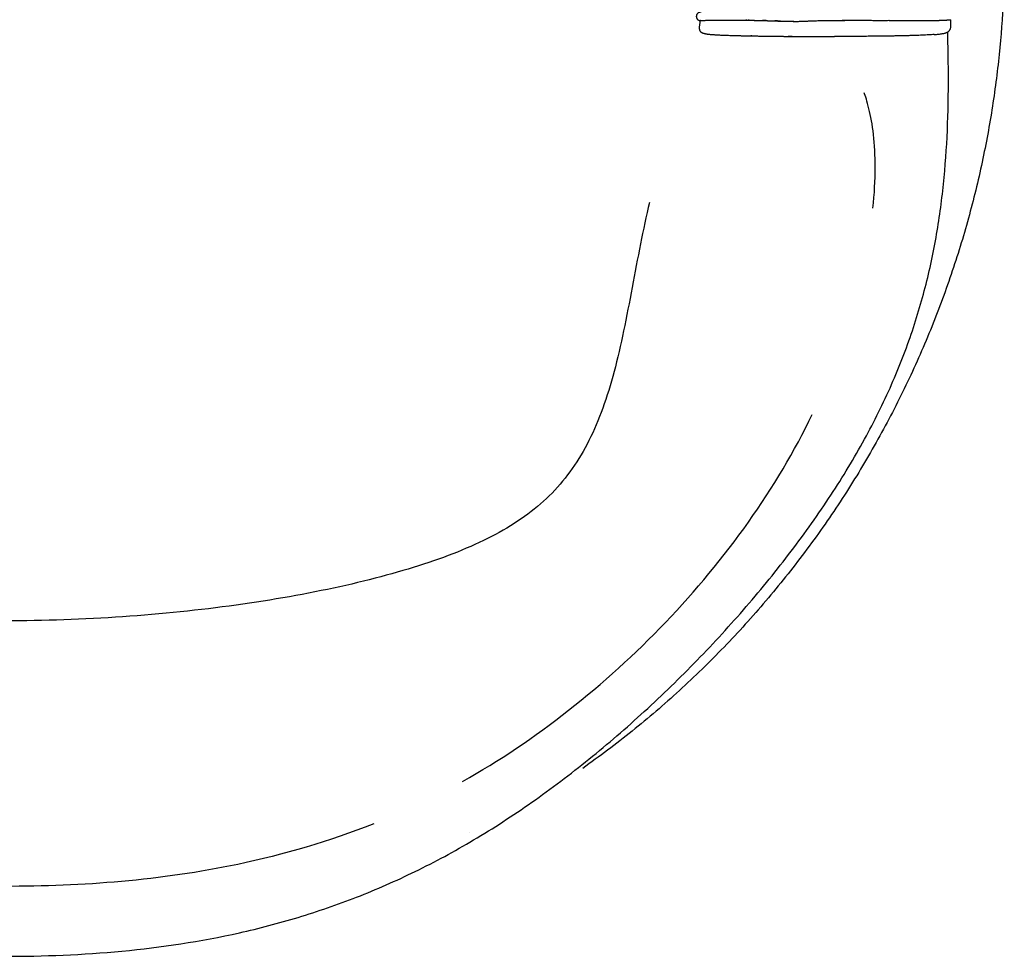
# Model space of a CAD drawing. Header units: millimetres. Extents: x -429 to 783, y -778 to 171.
# Tile 211 of 219: x 436 to 481, y 78 to 122. Entities that reach past the tile are written whole.
import ezdxf

# ---------------------------------------------------------------- set-up
doc = ezdxf.new("R2010")
doc.units = ezdxf.units.MM
doc.layers.get('0').update_dxf_attribs({"true_color": 0x000000})

msp = doc.modelspace()

# ---------------------------------------------------------------- linework, layer by layer
at = {"linetype": 'Continuous', "lineweight": -3}
msp.add_line((467.359, 121.477), (467.359, 121.477), dxfattribs=at)
msp.add_rational_spline([(481.355, 124.601), (481.355, 100.825), (461.959, 87.074)], [1, 0.823657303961, 0.859656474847], degree=2, dxfattribs=at)
msp.add_rational_spline([(467.408, 121.874), (467.195, 121.855), (467.186, 121.68), (467.176, 121.505), (467.359, 121.477)], [0.997366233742, 0.707106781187, 0.707106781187, 0.707106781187, 0.998131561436], degree=2, knots=[220.6678313, 220.6678313, 220.6678313, 220.9818136, 220.9818136, 221.2947927, 221.2947927, 221.2947927], dxfattribs=at)
for points, degree, knots in [([(467.359, 121.477), (467.357, 121.466), (467.356, 121.455), (467.351, 121.423), (467.347, 121.401), (467.341, 121.359), (467.338, 121.339), (467.333, 121.3), (467.33, 121.282), (467.328, 121.263)], 3, [221.297725, 221.297725, 221.297725, 221.297725, 221.670767, 221.670767, 222.418059, 222.418059, 223.099551, 223.099551, 223.726866, 223.726866, 223.726866, 223.726866]), ([(467.359, 121.477), (467.359, 121.477), (467.359, 121.477), (467.36, 121.477), (467.361, 121.478), (467.362, 121.478)], 3, [5.676252, 5.676252, 5.676252, 5.676252, 6.351686, 6.351686, 7.971023, 7.971023, 7.971023, 7.971023]), ([(467.36, 121.477), (467.36, 121.477), (467.36, 121.477), (467.36, 121.477), (467.359, 121.477), (467.359, 121.477), (467.359, 121.477)], 3, [4.541924, 4.541924, 4.541924, 4.541924, 4.732573, 4.732573, 4.732573, 5.676252, 5.676252, 5.676252, 5.676252]), ([(467.385, 121.48), (467.377, 121.48), (467.372, 121.48), (467.364, 121.478), (467.361, 121.477), (467.36, 121.477)], 3, [0, 0, 0, 0, 2.270341, 2.270341, 4.541924, 4.541924, 4.541924, 4.541924]), ([(467.362, 121.478), (467.364, 121.478), (467.365, 121.479), (467.37, 121.479), (467.372, 121.479), (467.375, 121.48)], 3, [7.971023, 7.971023, 7.971023, 7.971023, 9.558374, 9.558374, 11.145789, 11.145789, 11.145789, 11.145789]), ([(467.375, 121.48), (467.378, 121.48), (467.382, 121.48), (467.389, 121.481), (467.393, 121.481), (467.398, 121.482)], 3, [11.145789, 11.145789, 11.145789, 11.145789, 12.926503, 12.926503, 14.707265, 14.707265, 14.707265, 14.707265]), ([(467.398, 121.482), (467.406, 121.482), (467.416, 121.483), (467.427, 121.483), (467.427, 121.483), (467.428, 121.483), (467.428, 121.483)], 3, [14.707265, 14.707265, 14.707265, 14.707265, 18.280045, 18.280045, 18.280045, 18.452562, 18.452562, 18.452562, 18.452562]), ([(468.162, 121.498), (468.176, 121.498), (468.19, 121.498), (468.204, 121.498), (468.204, 121.498), (468.204, 121.498), (468.204, 121.498)], 3, [82.791689, 82.791689, 82.791689, 82.791689, 86.185206, 86.185206, 86.185206, 86.198169, 86.198169, 86.198169, 86.198169]), ([(469.381, 121.496), (469.387, 121.496), (469.392, 121.496), (469.397, 121.496), (469.402, 121.496), (469.407, 121.495), (469.412, 121.495), (469.417, 121.495), (469.422, 121.495), (469.428, 121.495), (469.433, 121.495), (469.438, 121.495), (469.443, 121.495), (469.448, 121.495), (469.453, 121.495), (469.458, 121.495), (469.463, 121.495), (469.468, 121.495), (469.473, 121.495), (469.478, 121.495), (469.483, 121.495), (469.488, 121.495), (469.493, 121.495), (469.498, 121.495), (469.503, 121.495), (469.508, 121.495), (469.513, 121.495), (469.518, 121.495), (469.523, 121.495), (469.528, 121.495), (469.533, 121.495), (469.538, 121.495), (469.544, 121.495), (469.549, 121.495), (469.554, 121.494), (469.559, 121.494), (469.564, 121.494), (469.569, 121.494), (469.574, 121.494), (469.579, 121.494), (469.584, 121.494), (469.589, 121.494), (469.595, 121.494), (469.6, 121.494), (469.605, 121.494), (469.61, 121.494), (469.615, 121.494), (469.62, 121.494), (469.625, 121.494), (469.63, 121.494), (469.636, 121.494), (469.641, 121.494), (469.646, 121.494), (469.651, 121.494), (469.656, 121.493), (469.661, 121.493), (469.666, 121.493), (469.672, 121.493), (469.677, 121.493), (469.682, 121.493), (469.687, 121.493), (469.692, 121.493), (469.697, 121.493), (469.703, 121.493), (469.708, 121.493), (469.713, 121.493), (469.718, 121.493), (469.723, 121.493), (469.729, 121.493), (469.734, 121.493), (469.739, 121.492), (469.744, 121.492), (469.75, 121.492), (469.755, 121.492), (469.76, 121.492), (469.766, 121.492), (469.771, 121.492), (469.776, 121.492), (469.781, 121.492), (469.787, 121.492), (469.792, 121.492), (469.797, 121.492), (469.803, 121.492), (469.808, 121.492), (469.813, 121.491), (469.818, 121.491), (469.824, 121.491), (469.829, 121.491), (469.834, 121.491), (469.84, 121.491), (469.845, 121.491), (469.85, 121.491), (469.856, 121.491), (469.861, 121.491), (469.866, 121.491), (469.872, 121.491), (469.877, 121.49), (469.883, 121.49), (469.888, 121.49), (469.893, 121.49), (469.899, 121.49), (469.904, 121.49), (469.91, 121.49), (469.915, 121.49), (469.921, 121.49), (469.926, 121.49), (469.932, 121.49), (469.937, 121.489), (469.943, 121.489), (469.948, 121.489), (469.954, 121.489), (469.959, 121.489), (469.965, 121.489), (469.97, 121.489), (469.976, 121.489), (469.981, 121.489), (469.987, 121.488), (469.992, 121.488), (469.998, 121.488), (470.003, 121.488), (470.009, 121.488), (470.014, 121.488), (470.02, 121.488), (470.025, 121.488), (470.031, 121.488), (470.037, 121.487), (470.042, 121.487), (470.048, 121.487), (470.053, 121.487), (470.059, 121.487), (470.065, 121.487), (470.071, 121.487), (470.076, 121.487), (470.082, 121.486), (470.088, 121.486), (470.093, 121.486), (470.099, 121.486), (470.105, 121.486), (470.111, 121.486), (470.117, 121.486), (470.122, 121.485), (470.128, 121.485), (470.134, 121.485), (470.14, 121.485), (470.146, 121.485), (470.152, 121.485), (470.157, 121.485), (470.163, 121.484), (470.169, 121.484), (470.175, 121.484), (470.181, 121.484), (470.187, 121.484), (470.193, 121.484), (470.198, 121.484), (470.204, 121.483), (470.21, 121.483), (470.216, 121.483), (470.222, 121.483), (470.228, 121.483), (470.234, 121.483), (470.24, 121.482), (470.246, 121.482), (470.253, 121.482), (470.259, 121.482), (470.265, 121.482), (470.271, 121.482), (470.277, 121.481), (470.284, 121.481), (470.29, 121.481), (470.296, 121.481), (470.302, 121.481), (470.309, 121.48), (470.315, 121.48), (470.321, 121.48), (470.328, 121.48), (470.334, 121.48), (470.34, 121.479), (470.347, 121.479), (470.353, 121.479), (470.36, 121.479), (470.366, 121.479), (470.372, 121.478), (470.379, 121.478), (470.385, 121.478), (470.391, 121.478), (470.398, 121.478), (470.404, 121.477), (470.411, 121.477), (470.417, 121.477), (470.424, 121.477), (470.43, 121.476), (470.436, 121.476), (470.443, 121.476), (470.449, 121.476), (470.456, 121.476), (470.463, 121.475), (470.469, 121.475), (470.476, 121.475), (470.482, 121.475), (470.489, 121.475), (470.495, 121.474), (470.502, 121.474), (470.509, 121.474), (470.515, 121.474), (470.522, 121.473), (470.529, 121.473), (470.535, 121.473), (470.542, 121.473), (470.549, 121.473), (470.555, 121.472), (470.562, 121.472), (470.568, 121.472), (470.575, 121.472), (470.582, 121.471), (470.588, 121.471), (470.583, 121.472), (470.577, 121.473), (470.584, 121.473), (470.59, 121.473), (470.597, 121.472), (470.604, 121.472), (470.61, 121.472), (470.617, 121.472), (470.624, 121.471), (470.63, 121.471), (470.637, 121.471), (470.644, 121.471), (470.651, 121.47), (470.657, 121.47), (470.664, 121.47), (470.671, 121.47), (470.677, 121.469), (470.684, 121.469), (470.691, 121.469), (470.698, 121.469), (470.705, 121.468), (470.711, 121.468), (470.718, 121.468), (470.725, 121.468), (470.732, 121.467), (470.738, 121.467), (470.745, 121.467), (470.752, 121.467), (470.759, 121.467), (470.766, 121.466), (470.772, 121.466), (470.779, 121.466), (470.786, 121.466), (470.793, 121.465), (470.799, 121.465), (470.806, 121.465), (470.813, 121.465), (470.82, 121.464), (470.827, 121.464), (470.833, 121.464), (470.84, 121.464), (470.847, 121.463), (470.854, 121.463), (470.861, 121.463), (470.867, 121.463), (470.874, 121.463), (470.881, 121.462), (470.888, 121.462), (470.895, 121.462), (470.901, 121.462), (470.908, 121.461), (470.915, 121.461), (470.922, 121.461), (470.929, 121.461), (470.935, 121.461), (470.942, 121.46), (470.949, 121.46), (470.956, 121.46), (470.963, 121.46), (470.969, 121.459), (470.976, 121.459), (470.983, 121.459), (470.99, 121.459), (470.997, 121.459), (471.004, 121.458), (471.01, 121.458), (471.017, 121.458), (471.024, 121.458), (471.031, 121.457), (471.038, 121.457), (471.044, 121.457), (471.051, 121.457), (471.058, 121.457), (471.065, 121.456), (471.071, 121.456), (471.078, 121.456), (471.085, 121.456), (471.092, 121.456), (471.099, 121.455), (471.105, 121.455), (471.112, 121.455), (471.119, 121.455), (471.126, 121.455), (471.132, 121.454), (471.139, 121.454), (471.146, 121.454), (471.152, 121.454), (471.159, 121.454), (471.166, 121.453), (471.173, 121.453), (471.179, 121.453), (471.186, 121.453), (471.193, 121.453), (471.2, 121.453), (471.206, 121.452), (471.213, 121.452), (471.22, 121.452), (471.227, 121.452), (471.233, 121.452), (471.24, 121.451), (471.247, 121.451), (471.253, 121.451), (471.26, 121.451), (471.267, 121.451), (471.273, 121.451), (471.28, 121.45), (471.287, 121.45), (471.293, 121.45), (471.3, 121.45), (471.307, 121.45), (471.314, 121.45), (471.321, 121.449)], 2, [3366.73611, 3366.73611, 3366.73611, 3367.743707, 3367.743707, 3369.7589, 3369.7589, 3371.774093, 3371.774093, 3373.789287, 3373.789287, 3375.80448, 3375.80448, 3377.819673, 3377.819673, 3379.834866, 3379.834866, 3381.85006, 3381.85006, 3383.865253, 3383.865253, 3385.880446, 3385.880446, 3387.895639, 3387.895639, 3389.910832, 3389.910832, 3391.926026, 3391.926026, 3393.941219, 3393.941219, 3395.956412, 3395.956412, 3397.971605, 3397.971605, 3399.986799, 3399.986799, 3402.001992, 3402.001992, 3404.017185, 3404.017185, 3406.032378, 3406.032378, 3408.047571, 3408.047571, 3410.062765, 3410.062765, 3412.077958, 3412.077958, 3414.093151, 3414.093151, 3416.108344, 3416.108344, 3418.123538, 3418.123538, 3420.138731, 3420.138731, 3422.153924, 3422.153924, 3424.169117, 3424.169117, 3426.18431, 3426.18431, 3428.199504, 3428.199504, 3430.214697, 3430.214697, 3432.22989, 3432.22989, 3434.245083, 3434.245083, 3436.260277, 3436.260277, 3438.27547, 3438.27547, 3440.290663, 3440.290663, 3442.305856, 3442.305856, 3444.321049, 3444.321049, 3446.336243, 3446.336243, 3448.351436, 3448.351436, 3450.366629, 3450.366629, 3452.381822, 3452.381822, 3454.397016, 3454.397016, 3456.412209, 3456.412209, 3458.427402, 3458.427402, 3460.442595, 3460.442595, 3462.457788, 3462.457788, 3464.472982, 3464.472982, 3466.488175, 3466.488175, 3468.503368, 3468.503368, 3470.518561, 3470.518561, 3472.533755, 3472.533755, 3474.548948, 3474.548948, 3476.564141, 3476.564141, 3478.579334, 3478.579334, 3480.594527, 3480.594527, 3482.609721, 3482.609721, 3484.624914, 3484.624914, 3486.640107, 3486.640107, 3488.6553, 3488.6553, 3490.670494, 3490.670494, 3492.685687, 3492.685687, 3494.70088, 3494.70088, 3496.716073, 3496.716073, 3498.731266, 3498.731266, 3500.74646, 3500.74646, 3502.761653, 3502.761653, 3504.776846, 3504.776846, 3506.792039, 3506.792039, 3508.807233, 3508.807233, 3510.822426, 3510.822426, 3512.837619, 3512.837619, 3514.852812, 3514.852812, 3516.868005, 3516.868005, 3518.883199, 3518.883199, 3520.898392, 3520.898392, 3522.913585, 3522.913585, 3524.928778, 3524.928778, 3526.943972, 3526.943972, 3528.959165, 3528.959165, 3530.974358, 3530.974358, 3532.989551, 3532.989551, 3535.004744, 3535.004744, 3537.019938, 3537.019938, 3539.035131, 3539.035131, 3541.050324, 3541.050324, 3543.065517, 3543.065517, 3545.080711, 3545.080711, 3547.095904, 3547.095904, 3549.111097, 3549.111097, 3551.12629, 3551.12629, 3553.141483, 3553.141483, 3555.156677, 3555.156677, 3557.17187, 3557.17187, 3559.187063, 3559.187063, 3561.202256, 3561.202256, 3563.21745, 3563.21745, 3565.232643, 3565.232643, 3567.247836, 3567.247836, 3569.263029, 3569.263029, 3571.278222, 3571.278222, 3573.293416, 3573.293416, 3575.308609, 3575.308609, 3577.323802, 3577.323802, 3579.338995, 3579.338995, 3581.354189, 3581.354189, 3583.369382, 3583.369382, 3585.384575, 3585.384575, 3587.399768, 3587.399768, 3589.414961, 3589.414961, 3591.430155, 3591.430155, 3593.445348, 3593.445348, 3595.460541, 3595.460541, 3597.475734, 3597.475734, 3599.490928, 3599.490928, 3601.506121, 3601.506121, 3603.521314, 3603.521314, 3605.536507, 3605.536507, 3607.5517, 3607.5517, 3609.566894, 3609.566894, 3611.582087, 3611.582087, 3613.59728, 3613.59728, 3615.612473, 3615.612473, 3617.627667, 3617.627667, 3619.64286, 3619.64286, 3621.658053, 3621.658053, 3623.673246, 3623.673246, 3625.688439, 3625.688439, 3627.703633, 3627.703633, 3629.718826, 3629.718826, 3631.734019, 3631.734019, 3633.749212, 3633.749212, 3635.764406, 3635.764406, 3637.779599, 3637.779599, 3639.794792, 3639.794792, 3641.809985, 3641.809985, 3643.825178, 3643.825178, 3645.840372, 3645.840372, 3647.855565, 3647.855565, 3649.870758, 3649.870758, 3651.885951, 3651.885951, 3653.901145, 3653.901145, 3655.916338, 3655.916338, 3657.931531, 3657.931531, 3659.946724, 3659.946724, 3661.961917, 3661.961917, 3663.977111, 3663.977111, 3665.992304, 3665.992304, 3668.007497, 3668.007497, 3670.02269, 3670.02269, 3672.037884, 3672.037884, 3674.053077, 3674.053077, 3676.06827, 3676.06827, 3678.083463, 3678.083463, 3680.098656, 3680.098656, 3682.11385, 3682.11385, 3684.129043, 3684.129043, 3686.144236, 3686.144236, 3688.159429, 3688.159429, 3690.174623, 3690.174623, 3692.189816, 3692.189816, 3693.197412, 3693.197412, 3693.197412]), ([(469.517, 121.495), (469.509, 121.495), (469.501, 121.495), (469.496, 121.495), (469.491, 121.495), (469.486, 121.495), (469.481, 121.495), (469.476, 121.495), (469.471, 121.495), (469.466, 121.495), (469.461, 121.495)], 2, [4254.960944, 4254.960944, 4254.960944, 4257.414075, 4257.414075, 4259.867207, 4259.867207, 4262.320338, 4262.320338, 4264.773469, 4264.773469, 4266.000035, 4266.000035, 4266.000035]), ([(469.553, 121.494), (469.553, 121.494), (469.553, 121.494), (469.553, 121.494), (469.581, 121.494), (469.608, 121.494), (469.636, 121.493)], 3, [185.997584, 185.997584, 185.997584, 185.997584, 186.042359, 186.042359, 186.042359, 191.146246, 191.146246, 191.146246, 191.146246]), ([(469.615, 121.494), (469.606, 121.494), (469.598, 121.494), (469.593, 121.494), (469.587, 121.494), (469.58, 121.494), (469.573, 121.494)], 2, [4233.912888, 4233.912888, 4233.912888, 4237.173713, 4237.173713, 4240.434538, 4240.434538, 4242.064951, 4242.064951, 4242.064951]), ([(470.395, 121.478), (470.386, 121.478), (470.378, 121.478), (470.372, 121.478), (470.365, 121.478), (470.359, 121.479), (470.352, 121.479), (470.346, 121.479), (470.34, 121.479), (470.333, 121.479), (470.327, 121.48), (470.321, 121.48), (470.314, 121.48), (470.308, 121.48), (470.302, 121.48), (470.296, 121.48), (470.289, 121.481), (470.283, 121.481), (470.277, 121.481), (470.271, 121.481), (470.265, 121.481), (470.259, 121.481), (470.253, 121.482), (470.247, 121.482), (470.241, 121.482), (470.234, 121.482), (470.228, 121.483)], 2, [4092.351541, 4092.351541, 4092.351541, 4094.586238, 4094.586238, 4096.820935, 4096.820935, 4099.055632, 4099.055632, 4101.290329, 4101.290329, 4103.525027, 4103.525027, 4105.759724, 4105.759724, 4107.994421, 4107.994421, 4110.229118, 4110.229118, 4112.463815, 4112.463815, 4114.698512, 4114.698512, 4116.93321, 4116.93321, 4119.167907, 4119.167907, 4120.285255, 4120.285255, 4120.285255]), ([(470.665, 121.469), (470.665, 121.469), (470.666, 121.469), (470.667, 121.469), (470.687, 121.468), (470.707, 121.467), (470.728, 121.467)], 3, [245.208756, 245.208756, 245.208756, 245.208756, 245.308337, 245.308337, 245.308337, 248.090649, 248.090649, 248.090649, 248.090649]), ([(471.054, 121.457), (471.045, 121.457), (471.035, 121.457), (471.029, 121.457), (471.022, 121.458), (471.015, 121.458), (471.008, 121.458), (471.001, 121.458), (470.995, 121.458), (470.988, 121.459), (470.981, 121.459), (470.974, 121.459), (470.967, 121.459), (470.96, 121.459), (470.954, 121.46), (470.947, 121.46), (470.94, 121.46), (470.933, 121.46), (470.926, 121.46), (470.92, 121.461), (470.913, 121.461), (470.906, 121.461), (470.899, 121.461), (470.892, 121.461), (470.886, 121.462), (470.879, 121.462), (470.872, 121.462), (470.865, 121.462), (470.858, 121.463), (470.852, 121.463), (470.845, 121.463), (470.838, 121.463), (470.831, 121.463), (470.825, 121.464), (470.818, 121.464), (470.811, 121.464), (470.804, 121.464), (470.799, 121.465), (470.793, 121.465)], 2, [3990.256434, 3990.256434, 3990.256434, 3992.43313, 3992.43313, 3994.609827, 3994.609827, 3996.786523, 3996.786523, 3998.96322, 3998.96322, 4001.139916, 4001.139916, 4003.316613, 4003.316613, 4005.493309, 4005.493309, 4007.670006, 4007.670006, 4009.846702, 4009.846702, 4012.023399, 4012.023399, 4014.200095, 4014.200095, 4016.376792, 4016.376792, 4018.553488, 4018.553488, 4020.730185, 4020.730185, 4022.906881, 4022.906881, 4025.083578, 4025.083578, 4027.260274, 4027.260274, 4029.436971, 4029.436971, 4030.525319, 4030.525319, 4030.525319]), ([(471.085, 121.456), (471.086, 121.456), (471.088, 121.455), (471.089, 121.455), (471.122, 121.455), (471.155, 121.454), (471.189, 121.453)], 3, [263.622167, 263.622167, 263.622167, 263.622167, 263.774903, 263.774903, 263.774903, 267.907129, 267.907129, 267.907129, 267.907129]), ([(471.294, 121.45), (471.296, 121.45), (471.297, 121.45), (471.299, 121.45), (471.331, 121.449), (471.363, 121.449), (471.396, 121.448)], 3, [272.091462, 272.091462, 272.091462, 272.091462, 272.268067, 272.268067, 272.268067, 276.044745, 276.044745, 276.044745, 276.044745]), ([(471.499, 121.446), (471.5, 121.446), (471.502, 121.446), (471.504, 121.446), (471.535, 121.445), (471.565, 121.445), (471.597, 121.445)], 3, [279.874168, 279.874168, 279.874168, 279.874168, 280.071673, 280.071673, 280.071673, 283.422826, 283.422826, 283.422826, 283.422826]), ([(471.62, 121.444), (471.612, 121.445), (471.605, 121.446), (471.612, 121.445), (471.618, 121.445), (471.624, 121.445), (471.63, 121.445), (471.637, 121.445), (471.643, 121.445), (471.649, 121.445), (471.655, 121.445), (471.661, 121.445), (471.667, 121.445), (471.674, 121.444), (471.681, 121.444)], 2, [3740.20279, 3740.20279, 3740.20279, 3741, 3741, 3743, 3743, 3745, 3745, 3747, 3747, 3749, 3749, 3751, 3751, 3751.769098, 3751.769098, 3751.769098]), ([(471.695, 121.444), (471.697, 121.444), (471.699, 121.444), (471.702, 121.444), (471.73, 121.444), (471.758, 121.444), (471.787, 121.444)], 3, [286.820822, 286.820822, 286.820822, 286.820822, 287.039945, 287.039945, 287.039945, 289.879007, 289.879007, 289.879007, 289.879007]), ([(471.787, 121.444), (471.804, 121.444), (471.82, 121.444), (471.854, 121.444), (471.871, 121.444), (471.888, 121.444)], 3, [289.879007, 289.879007, 289.879007, 289.879007, 291.453884, 291.453884, 293.028787, 293.028787, 293.028787, 293.028787]), ([(471.891, 121.444), (471.914, 121.445), (471.937, 121.446), (471.986, 121.448), (472.011, 121.448), (472.037, 121.449)], 3, [293.114808, 293.114808, 293.114808, 293.114808, 295.187286, 295.187286, 297.258701, 297.258701, 297.258701, 297.258701]), ([(472.037, 121.449), (472.045, 121.449), (472.054, 121.45), (472.063, 121.45), (472.086, 121.45), (472.11, 121.451), (472.16, 121.452), (472.187, 121.452), (472.215, 121.453)], 3, [297.258701, 297.258701, 297.258701, 297.258701, 297.945595, 297.945595, 297.945595, 299.730609, 299.730609, 301.512011, 301.512011, 301.512011, 301.512011]), ([(472.215, 121.453), (472.221, 121.454), (472.227, 121.454), (472.233, 121.454), (472.256, 121.455), (472.279, 121.457), (472.316, 121.459), (472.329, 121.46), (472.355, 121.462), (472.369, 121.463), (472.383, 121.463)], 3, [301.512011, 301.512011, 301.512011, 301.512011, 301.905569, 301.905569, 301.905569, 303.285385, 303.285385, 303.974932, 303.974932, 304.664233, 304.664233, 304.664233, 304.664233]), ([(472.383, 121.463), (472.391, 121.464), (472.4, 121.464), (472.409, 121.465), (472.436, 121.466), (472.465, 121.467), (472.527, 121.468), (472.559, 121.469), (472.594, 121.47)], 3, [304.664233, 304.664233, 304.664233, 304.664233, 305.096076, 305.096076, 305.096076, 306.391545, 306.391545, 307.688471, 307.688471, 307.688471, 307.688471]), ([(472.594, 121.47), (472.635, 121.471), (472.672, 121.473), (472.751, 121.477), (472.791, 121.479), (472.833, 121.48)], 3, [307.688471, 307.688471, 307.688471, 307.688471, 309.051074, 309.051074, 310.412613, 310.412613, 310.412613, 310.412613]), ([(472.833, 121.48), (472.87, 121.481), (472.908, 121.481), (472.986, 121.481), (473.025, 121.481), (473.065, 121.482), (473.073, 121.482), (473.082, 121.482), (473.09, 121.482)], 3, [310.412613, 310.412613, 310.412613, 310.412613, 311.607244, 311.607244, 312.801868, 312.801868, 312.801868, 313.052633, 313.052633, 313.052633, 313.052633]), ([(473.09, 121.482), (473.116, 121.483), (473.143, 121.483), (473.196, 121.484), (473.222, 121.485), (473.301, 121.486), (473.355, 121.487), (473.408, 121.487)], 3, [313.052633, 313.052633, 313.052633, 313.052633, 313.84898, 313.84898, 314.645503, 314.645503, 316.234699, 316.234699, 316.234699, 316.234699]), ([(473.408, 121.487), (473.457, 121.488), (473.507, 121.488), (473.606, 121.489), (473.656, 121.489), (473.706, 121.49)], 3, [316.234699, 316.234699, 316.234699, 316.234699, 317.729098, 317.729098, 319.223538, 319.223538, 319.223538, 319.223538]), ([(473.706, 121.489), (473.71, 121.489), (473.715, 121.489), (473.726, 121.489), (473.737, 121.489)], 2, [9.590185, 9.590185, 9.590185, 10.000001, 10.000001, 11, 11, 11]), ([(473.737, 121.489), (473.749, 121.489), (473.76, 121.489), (473.772, 121.489), (473.784, 121.489), (473.796, 121.49), (473.808, 121.49), (473.82, 121.49), (473.832, 121.49), (473.844, 121.49), (473.857, 121.49), (473.869, 121.49), (473.882, 121.49), (473.895, 121.49), (473.907, 121.49), (473.92, 121.49), (473.933, 121.49), (473.946, 121.49), (473.959, 121.49), (473.972, 121.49), (473.985, 121.49), (473.998, 121.49), (474.011, 121.49)], 2, [11, 11, 11, 12.000009, 12.000009, 13.000017, 13.000017, 14.000026, 14.000026, 15.000034, 15.000034, 16.000043, 16.000043, 17.000052, 17.000052, 18.00006, 18.00006, 19.000069, 19.000069, 20.000078, 20.000078, 21.000086, 21.000086, 22.000062, 22.000062, 22.000062]), ([(473.738, 121.49), (473.806, 121.49), (473.874, 121.491), (474.011, 121.492), (474.079, 121.492), (474.146, 121.492)], 3, [319.547086, 319.547086, 319.547086, 319.547086, 321.607777, 321.607777, 323.668483, 323.668483, 323.668483, 323.668483]), ([(474.146, 121.492), (474.217, 121.492), (474.287, 121.492), (474.426, 121.492), (474.496, 121.492), (474.565, 121.492), (474.572, 121.492), (474.579, 121.492), (474.586, 121.492)], 3, [323.668483, 323.668483, 323.668483, 323.668483, 325.797309, 325.797309, 327.926163, 327.926163, 327.926163, 328.141246, 328.141246, 328.141246, 328.141246]), ([(474.586, 121.492), (474.667, 121.492), (474.748, 121.492), (474.909, 121.493), (474.989, 121.493), (475.068, 121.492)], 3, [328.141246, 328.141246, 328.141246, 328.141246, 330.635524, 330.635524, 333.129342, 333.129342, 333.129342, 333.129342]), ([(475.068, 121.492), (475.149, 121.492), (475.23, 121.491), (475.39, 121.49), (475.47, 121.49), (475.548, 121.489), (475.553, 121.489), (475.557, 121.489), (475.562, 121.489)], 3, [333.129342, 333.129342, 333.129342, 333.129342, 335.676779, 335.676779, 338.224282, 338.224282, 338.224282, 338.373496, 338.373496, 338.373496, 338.373496]), ([(475.562, 121.489), (475.645, 121.489), (475.726, 121.49), (475.888, 121.49), (475.968, 121.491), (476.046, 121.491), (476.051, 121.49), (476.056, 121.49), (476.061, 121.49)], 3, [338.373496, 338.373496, 338.373496, 338.373496, 341.055488, 341.055488, 343.736235, 343.736235, 343.736235, 343.907004, 343.907004, 343.907004, 343.907004]), ([(476.061, 121.49), (476.136, 121.49), (476.211, 121.489), (476.357, 121.486), (476.428, 121.485), (476.498, 121.483)], 3, [343.907004, 343.907004, 343.907004, 343.907004, 346.489946, 346.489946, 349.071284, 349.071284, 349.071284, 349.071284]), ([(476.498, 121.483), (476.508, 121.483), (476.517, 121.483), (476.527, 121.483), (476.568, 121.482), (476.608, 121.482), (476.688, 121.482), (476.727, 121.482), (476.766, 121.481)], 3, [349.071284, 349.071284, 349.071284, 349.071284, 349.42411, 349.42411, 349.42411, 350.946587, 350.946587, 352.469404, 352.469404, 352.469404, 352.469404]), ([(476.766, 121.481), (476.801, 121.481), (476.837, 121.481), (476.906, 121.48), (476.94, 121.48), (476.982, 121.48)], 3, [352.469404, 352.469404, 352.469404, 352.469404, 353.943589, 353.943589, 355.417976, 355.417976, 355.417976, 355.417976]), ([(476.982, 121.48), (477.018, 121.48), (477.053, 121.48), (477.122, 121.48), (477.156, 121.48), (477.188, 121.48)], 3, [355.417976, 355.417976, 355.417976, 355.417976, 356.940086, 356.940086, 358.462145, 358.462145, 358.462145, 358.462145]), ([(477.188, 121.48), (477.22, 121.48), (477.252, 121.48), (477.313, 121.48), (477.343, 121.48), (477.372, 121.48)], 3, [358.462145, 358.462145, 358.462145, 358.462145, 359.951104, 359.951104, 361.440331, 361.440331, 361.440331, 361.440331]), ([(477.379, 121.48), (477.411, 121.48), (477.441, 121.48), (477.5, 121.48), (477.529, 121.48), (477.556, 121.48)], 3, [361.571609, 361.571609, 361.571609, 361.571609, 363.192704, 363.192704, 364.813832, 364.813832, 364.813832, 364.813832]), ([(477.556, 121.48), (477.583, 121.48), (477.609, 121.48), (477.66, 121.48), (477.684, 121.48), (477.715, 121.48)], 3, [364.813832, 364.813832, 364.813832, 364.813832, 366.460291, 366.460291, 368.10711, 368.10711, 368.10711, 368.10711]), ([(477.715, 121.48), (477.74, 121.481), (477.766, 121.481), (477.814, 121.481), (477.838, 121.482), (477.86, 121.482)], 3, [368.10711, 368.10711, 368.10711, 368.10711, 369.839497, 369.839497, 371.57207, 371.57207, 371.57207, 371.57207]), ([(477.86, 121.482), (477.883, 121.482), (477.904, 121.482), (477.945, 121.482), (477.965, 121.483), (477.99, 121.483)], 3, [371.57207, 371.57207, 371.57207, 371.57207, 373.335864, 373.335864, 375.099966, 375.099966, 375.099966, 375.099966]), ([(477.945, 121.482), (477.952, 121.482), (477.959, 121.483), (477.967, 121.483), (477.976, 121.483), (477.984, 121.483), (477.991, 121.483), (477.999, 121.483), (478.007, 121.483), (478.015, 121.483), (478.022, 121.483), (478.03, 121.484), (478.037, 121.484), (478.044, 121.484), (478.052, 121.484), (478.059, 121.484), (478.066, 121.484), (478.073, 121.484), (478.08, 121.484), (478.087, 121.484), (478.094, 121.485), (478.101, 121.485), (478.109, 121.485), (478.116, 121.485), (478.123, 121.485), (478.13, 121.485), (478.137, 121.485), (478.144, 121.485), (478.15, 121.486), (478.157, 121.486), (478.164, 121.486), (478.171, 121.486), (478.178, 121.486), (478.184, 121.486), (478.191, 121.486), (478.198, 121.486), (478.204, 121.487), (478.211, 121.487), (478.217, 121.487), (478.223, 121.487), (478.229, 121.487), (478.236, 121.487), (478.242, 121.487), (478.248, 121.488), (478.254, 121.488), (478.259, 121.488), (478.265, 121.488), (478.271, 121.488), (478.277, 121.488), (478.282, 121.488), (478.288, 121.489), (478.294, 121.489), (478.299, 121.489), (478.305, 121.489), (478.311, 121.489), (478.316, 121.489), (478.322, 121.489), (478.327, 121.49), (478.333, 121.49), (478.339, 121.49), (478.344, 121.49), (478.35, 121.49), (478.355, 121.49), (478.36, 121.491), (478.366, 121.491), (478.371, 121.491), (478.376, 121.491), (478.382, 121.491), (478.387, 121.491), (478.394, 121.491), (478.402, 121.492), (478.409, 121.492), (478.416, 121.492), (478.423, 121.492), (478.43, 121.493), (478.437, 121.493), (478.444, 121.493), (478.451, 121.493), (478.457, 121.494), (478.464, 121.494), (478.471, 121.494), (478.477, 121.494), (478.484, 121.495), (478.49, 121.495), (478.497, 121.495), (478.503, 121.495), (478.51, 121.496), (478.516, 121.496), (478.522, 121.496), (478.528, 121.496), (478.534, 121.497), (478.54, 121.497), (478.546, 121.497), (478.551, 121.497), (478.557, 121.498), (478.563, 121.498), (478.57, 121.499)], 2, [25.253027, 25.253027, 25.253027, 26.279997, 26.279997, 28.333938, 28.333938, 30.387878, 30.387878, 32.441818, 32.441818, 34.495758, 34.495758, 36.549698, 36.549698, 38.603638, 38.603638, 40.657579, 40.657579, 42.711519, 42.711519, 44.765459, 44.765459, 46.819399, 46.819399, 48.873339, 48.873339, 50.927279, 50.927279, 52.98122, 52.98122, 55.03516, 55.03516, 57.0891, 57.0891, 59.14304, 59.14304, 61.19698, 61.19698, 63.250921, 63.250921, 65.304861, 65.304861, 67.358801, 67.358801, 69.412741, 69.412741, 71.466681, 71.466681, 73.520621, 73.520621, 75.574562, 75.574562, 77.628502, 77.628502, 79.682442, 79.682442, 81.736382, 81.736382, 83.790322, 83.790322, 85.844262, 85.844262, 87.898203, 87.898203, 89.952143, 89.952143, 92.006083, 92.006083, 94.060023, 94.060023, 97.140933, 97.140933, 100.221844, 100.221844, 103.302754, 103.302754, 106.383664, 106.383664, 109.464574, 109.464574, 112.545485, 112.545485, 115.626395, 115.626395, 118.707305, 118.707305, 121.788215, 121.788215, 124.869126, 124.869126, 127.950036, 127.950036, 131.030946, 131.030946, 134.111856, 134.111856, 135.138827, 135.138827, 135.138827]), ([(478.126, 120.837), (478.163, 120.84), (478.199, 120.843), (478.235, 120.846), (478.268, 120.849), (478.301, 120.853), (478.334, 120.856), (478.363, 120.859), (478.392, 120.863), (478.422, 120.867), (478.448, 120.871), (478.474, 120.875), (478.501, 120.879), (478.524, 120.883), (478.547, 120.888), (478.57, 120.892), (478.591, 120.897), (478.611, 120.903), (478.632, 120.908), (478.65, 120.913), (478.667, 120.919), (478.685, 120.925), (478.7, 120.931), (478.716, 120.938), (478.731, 120.944), (478.744, 120.951), (478.757, 120.958), (478.77, 120.966), (478.781, 120.974), (478.792, 120.982), (478.803, 120.99), (478.812, 120.999), (478.821, 121.008), (478.829, 121.017), (478.837, 121.027), (478.844, 121.037), (478.851, 121.047), (478.857, 121.057), (478.863, 121.068), (478.872, 121.092), (478.876, 121.104), (478.883, 121.13), (478.886, 121.143), (478.891, 121.171), (478.892, 121.186), (478.895, 121.217), (478.895, 121.233), (478.896, 121.266), (478.896, 121.284), (478.896, 121.32), (478.895, 121.339), (478.894, 121.379), (478.893, 121.4), (478.891, 121.442), (478.89, 121.465), (478.888, 121.498), (478.887, 121.509), (478.887, 121.52)], 3, [0.000976, 0.000976, 0.000976, 0.000976, 1, 1, 1, 2, 2, 2, 3, 3, 3, 4, 4, 4, 5, 5, 5, 6, 6, 6, 7, 7, 7, 8, 8, 8, 9, 9, 9, 10, 10, 10, 11, 11, 11, 12, 12, 12, 12.372154, 12.372154, 12.758974, 12.758974, 13.170457, 13.170457, 13.614255, 13.614255, 14.095977, 14.095977, 14.619646, 14.619646, 15.188092, 15.188092, 15.807612, 15.807612, 16.477285, 16.477285, 16.803649, 16.803649, 16.803649, 16.803649]), ([(467.328, 121.263), (467.326, 121.246), (467.325, 121.229), (467.323, 121.204), (467.322, 121.196), (467.321, 121.174), (467.32, 121.159), (467.321, 121.137), (467.321, 121.13), (467.322, 121.111), (467.323, 121.098), (467.327, 121.074), (467.329, 121.062), (467.334, 121.045), (467.336, 121.04), (467.34, 121.03), (467.342, 121.025), (467.344, 121.02)], 3, [223.726866, 223.726866, 223.726866, 223.726866, 224.246058, 224.246058, 224.489695, 224.489695, 224.944978, 224.944978, 225.158623, 225.158623, 225.560037, 225.560037, 225.933373, 225.933373, 226.111837, 226.111837, 226.286383, 226.286383, 226.286383, 226.286383]), ([(467.344, 121.02), (467.348, 121.012), (467.351, 121.005), (467.359, 120.994), (467.362, 120.99), (467.367, 120.983), (467.369, 120.981), (467.374, 120.975), (467.378, 120.971), (467.384, 120.965), (467.386, 120.963), (467.392, 120.957), (467.397, 120.954), (467.409, 120.945)], 3, [226.286383, 226.286383, 226.286383, 226.286383, 226.56822, 226.56822, 226.755255, 226.755255, 226.849125, 226.849125, 227.038862, 227.038862, 227.13507, 227.13507, 227.33139, 227.33139, 227.33139, 227.33139]), ([(474.925, 102.22), (475.376, 103.041), (475.791, 103.879), (476.524, 105.549), (476.843, 106.373), (477.396, 108.022), (477.631, 108.838), (478.026, 110.477), (478.186, 111.291), (478.316, 112.114), (478.445, 112.93), (478.543, 113.748), (478.687, 115.399), (478.732, 116.227), (478.784, 117.899), (478.789, 118.743), (478.774, 120.042), (478.764, 120.499), (478.752, 120.955)], 3, [485.637155, 485.637155, 485.637155, 485.637155, 513.763132, 513.763132, 540.352823, 540.352823, 565.885917, 565.885917, 590.803346, 590.803346, 590.803346, 615.585736, 615.585736, 640.484326, 640.484326, 665.775014, 665.775014, 679.463047, 679.463047, 679.463047, 679.463047]), ([(478.906, 121.206), (478.903, 121.206), (478.901, 121.205), (478.897, 121.205), (478.894, 121.205)], 2, [8, 8, 8, 9, 9, 9.580964, 9.580964, 9.580964]), ([(467.409, 120.945), (467.414, 120.942), (467.419, 120.938), (467.427, 120.933), (467.43, 120.932), (467.438, 120.927), (467.444, 120.924), (467.45, 120.922)], 3, [227.3313896, 227.3313896, 227.3313896, 227.3313896, 227.5200325, 227.5200325, 227.6173531, 227.6173531, 227.8100528, 227.8100528, 227.8100528, 227.8100528]), ([(467.45, 120.922), (467.453, 120.92), (467.457, 120.918), (467.465, 120.915), (467.47, 120.913), (467.475, 120.911)], 3, [227.8100528, 227.8100528, 227.8100528, 227.8100528, 227.9239973, 227.9239973, 228.0889427, 228.0889427, 228.0889427, 228.0889427]), ([(467.475, 120.911), (467.484, 120.907), (467.493, 120.904), (467.51, 120.898), (467.518, 120.896), (467.526, 120.894)], 3, [228.0889427, 228.0889427, 228.0889427, 228.0889427, 228.3764146, 228.3764146, 228.6269657, 228.6269657, 228.6269657, 228.6269657]), ([(467.526, 120.894), (467.535, 120.891), (467.543, 120.889), (467.561, 120.885), (467.57, 120.883), (467.589, 120.879), (467.599, 120.877), (467.614, 120.874), (467.619, 120.873), (467.641, 120.869), (467.657, 120.866), (467.686, 120.862), (467.698, 120.861), (467.71, 120.859)], 3, [228.626966, 228.626966, 228.626966, 228.626966, 228.89832, 228.89832, 229.194319, 229.194319, 229.519633, 229.519633, 229.694888, 229.694888, 230.278234, 230.278234, 230.722157, 230.722157, 230.722157, 230.722157]), ([(467.71, 120.859), (467.723, 120.857), (467.736, 120.856), (467.762, 120.853), (467.776, 120.851), (467.812, 120.848), (467.835, 120.845), (467.865, 120.843), (467.873, 120.842), (467.89, 120.841), (467.901, 120.84), (467.92, 120.838), (467.925, 120.838), (467.94, 120.837), (467.948, 120.836), (467.966, 120.835), (467.975, 120.834), (467.984, 120.834)], 3, [230.722157, 230.722157, 230.722157, 230.722157, 231.260521, 231.260521, 231.855285, 231.855285, 232.848513, 232.848513, 233.208759, 233.208759, 233.639649, 233.639649, 233.833958, 233.833958, 234.132981, 234.132981, 234.439399, 234.439399, 234.439399, 234.439399]), ([(467.984, 120.834), (468.003, 120.832), (468.022, 120.831), (468.061, 120.829), (468.081, 120.827), (468.133, 120.824), (468.165, 120.823), (468.232, 120.819), (468.267, 120.817), (468.312, 120.815), (468.324, 120.815), (468.351, 120.814), (468.363, 120.813), (468.376, 120.813), (468.416, 120.811), (468.455, 120.809), (468.537, 120.806), (468.58, 120.804), (468.69, 120.801), (468.756, 120.798), (468.821, 120.796), (468.848, 120.796), (468.876, 120.795), (468.903, 120.794), (468.969, 120.792), (469.034, 120.79), (469.119, 120.788), (469.143, 120.788), (469.171, 120.787), (469.177, 120.787), (469.196, 120.786), (469.209, 120.786), (469.241, 120.785), (469.26, 120.785), (469.344, 120.783), (469.405, 120.782), (469.508, 120.78), (469.553, 120.779), (469.593, 120.778), (469.603, 120.778), (469.613, 120.778), (469.623, 120.777), (469.637, 120.777), (469.651, 120.777), (469.665, 120.777), (469.669, 120.777), (469.674, 120.776), (469.678, 120.776), (469.698, 120.776), (469.717, 120.776), (469.737, 120.775)], 3, [234.439399, 234.439399, 234.439399, 234.439399, 235.239859, 235.239859, 236.113322, 236.113322, 237.558601, 237.558601, 239.166496, 239.166496, 239.658427, 239.658427, 240.103556, 240.103556, 240.103556, 241.936548, 241.936548, 243.968135, 243.968135, 247.301866, 247.301866, 247.301866, 248.726432, 248.726432, 248.726432, 252.272353, 252.272353, 253.629504, 253.629504, 253.965729, 253.965729, 254.754932, 254.754932, 255.944419, 255.944419, 260.042316, 260.042316, 263.537969, 263.537969, 263.537969, 264.537969, 264.537969, 264.537969, 265.537969, 265.537969, 265.537969, 266.537969, 266.537969, 266.537969, 267.537954, 267.537954, 267.537954, 267.537954]), ([(469.726, 120.775), (469.789, 120.774), (469.849, 120.773), (469.91, 120.772), (469.914, 120.772), (469.944, 120.772), (469.97, 120.771), (470.026, 120.77), (470.056, 120.77), (470.115, 120.769), (470.145, 120.768), (470.203, 120.767), (470.233, 120.767), (470.291, 120.766), (470.32, 120.766), (470.377, 120.765), (470.405, 120.764), (470.462, 120.764), (470.49, 120.763), (470.546, 120.763), (470.574, 120.762), (470.603, 120.762), (470.63, 120.761), (470.657, 120.761), (470.71, 120.76), (470.736, 120.76), (470.763, 120.76), (470.789, 120.759), (470.814, 120.759), (470.84, 120.759), (470.866, 120.758), (470.891, 120.758), (470.916, 120.758), (470.925, 120.758), (470.933, 120.758), (470.942, 120.758), (470.958, 120.757), (470.973, 120.757), (470.988, 120.757), (471.012, 120.757), (471.035, 120.757), (471.058, 120.756), (471.08, 120.756), (471.102, 120.756), (471.124, 120.756), (471.145, 120.755), (471.165, 120.755), (471.186, 120.755), (471.205, 120.755), (471.224, 120.755), (471.243, 120.754), (471.26, 120.754), (471.278, 120.754), (471.295, 120.754), (471.299, 120.754), (471.303, 120.754), (471.306, 120.754), (471.318, 120.754), (471.33, 120.754), (471.341, 120.754), (471.355, 120.753), (471.368, 120.753), (471.382, 120.753), (471.393, 120.753), (471.404, 120.753), (471.416, 120.753), (471.475, 120.752), (471.534, 120.752), (471.593, 120.751), (471.531, 120.752), (471.468, 120.752), (471.406, 120.753)], 3, [268.546009, 268.546009, 268.546009, 268.546009, 276.132285, 276.132285, 276.608544, 276.608544, 280.123742, 280.123742, 284.227308, 284.227308, 288.433442, 288.433442, 292.722578, 292.722578, 297.022497, 297.022497, 301.415576, 301.415576, 305.871741, 305.871741, 310.342063, 310.342063, 310.342063, 314.815209, 314.815209, 319.419646, 319.419646, 319.419646, 320.419646, 320.419646, 320.419646, 321.419646, 321.419646, 321.419646, 322.419646, 322.419646, 322.419646, 323.419646, 323.419646, 323.419646, 324.419646, 324.419646, 324.419646, 325.419646, 325.419646, 325.419646, 326.419646, 326.419646, 326.419646, 327.419646, 327.419646, 327.419646, 328.419646, 328.419646, 328.419646, 329.419646, 329.419646, 329.419646, 330.419646, 330.419646, 330.419646, 331.419646, 331.419646, 331.419646, 332.419646, 332.419646, 332.419646, 333.419646, 333.419646, 333.419646, 334.419646, 334.419646, 334.419646, 334.419646]), ([(471.452, 120.752), (471.486, 120.752), (471.499, 120.752), (471.512, 120.752), (471.529, 120.752), (471.546, 120.752), (471.562, 120.752), (471.583, 120.751), (471.604, 120.751), (471.624, 120.751), (471.65, 120.751), (471.675, 120.751), (471.7, 120.75), (471.705, 120.75), (471.711, 120.75), (471.716, 120.75), (471.742, 120.75), (471.767, 120.75), (471.793, 120.75), (471.833, 120.749), (471.872, 120.749), (471.911, 120.749), (471.922, 120.749), (471.933, 120.749), (471.943, 120.749), (471.986, 120.749), (472.029, 120.748), (472.072, 120.748), (472.098, 120.748), (472.124, 120.748), (472.15, 120.748), (472.213, 120.748), (472.276, 120.747), (472.339, 120.747), (472.342, 120.747), (472.346, 120.747), (472.35, 120.747), (472.415, 120.747), (472.48, 120.747), (472.546, 120.747), (472.611, 120.747), (472.676, 120.747), (472.742, 120.746), (472.807, 120.746), (472.873, 120.746), (472.939, 120.746), (473.006, 120.747), (473.072, 120.747), (473.139, 120.747), (473.206, 120.747), (473.274, 120.747), (473.341, 120.747), (473.411, 120.747), (473.481, 120.747), (473.541, 120.748)], 3, [0.812824, 0.812824, 0.812824, 0.812824, 1.86838, 1.86838, 1.86838, 2.923935, 2.923935, 2.923935, 3.979491, 3.979491, 3.979491, 5.035046, 5.035046, 5.035046, 6.090602, 6.090602, 6.090602, 7.146157, 7.146157, 7.146157, 8.201713, 8.201713, 8.201713, 9.257268, 9.257268, 9.257268, 10.312824, 10.312824, 10.312824, 11.36838, 11.36838, 11.36838, 12.423935, 12.423935, 12.423935, 13.479491, 13.479491, 13.479491, 14.535046, 14.535046, 14.535046, 15.590602, 15.590602, 15.590602, 16.646157, 16.646157, 16.646157, 17.701713, 17.701713, 17.701713, 18.757268, 18.757268, 18.757268, 19.812824, 19.812824, 19.812824, 19.812824]), ([(478.126, 120.837), (478.086, 120.834), (478.046, 120.831), (478.006, 120.828), (477.963, 120.826), (477.919, 120.823), (477.876, 120.82), (477.829, 120.818), (477.782, 120.815), (477.735, 120.813), (477.693, 120.811), (477.65, 120.809), (477.608, 120.807), (477.6, 120.807), (477.593, 120.806), (477.586, 120.806), (477.533, 120.804), (477.48, 120.802), (477.427, 120.8), (477.371, 120.798), (477.316, 120.796), (477.26, 120.794), (477.202, 120.792), (477.144, 120.79), (477.086, 120.788), (477.063, 120.788), (477.04, 120.787), (477.016, 120.786), (476.979, 120.785), (476.942, 120.784), (476.905, 120.783), (476.842, 120.782), (476.78, 120.78), (476.717, 120.779), (476.653, 120.777), (476.588, 120.776), (476.524, 120.775), (476.457, 120.773), (476.391, 120.772), (476.325, 120.771), (476.257, 120.77), (476.189, 120.768), (476.122, 120.767), (476.053, 120.766), (475.984, 120.765), (475.844, 120.763), (475.774, 120.762), (475.632, 120.761), (475.561, 120.76), (475.388, 120.758), (475.287, 120.757), (475.069, 120.755), (474.953, 120.754), (474.691, 120.752), (474.545, 120.751), (474.329, 120.75), (474.257, 120.75), (474.113, 120.749), (474.041, 120.749), (473.898, 120.749), (473.827, 120.748), (473.544, 120.748)], 3, [-39.839176, -39.839176, -39.839176, -39.839176, -38.839176, -38.839176, -38.839176, -37.839176, -37.839176, -37.839176, -36.839176, -36.839176, -36.839176, -35.839176, -35.839176, -35.839176, -34.839176, -34.839176, -34.839176, -33.839176, -33.839176, -33.839176, -32.839176, -32.839176, -32.839176, -31.839176, -31.839176, -31.839176, -30.839176, -30.839176, -30.839176, -29.839176, -29.839176, -29.839176, -28.839176, -28.839176, -28.839176, -27.839176, -27.839176, -27.839176, -26.839176, -26.839176, -26.839176, -25.839176, -25.839176, -25.839176, -23.73567, -23.73567, -21.617608, -21.617608, -19.479898, -19.479898, -16.428532, -16.428532, -12.876455, -12.876455, -8.305649, -8.305649, -5.967794, -5.967794, -3.603957, -3.603957, -1.217147, -1.217147, -1.217147, -1.217147]), ([(456.937, 83.787), (457.849, 84.329), (458.744, 84.911), (460.511, 86.151), (461.391, 86.817), (463.116, 88.209), (463.967, 88.943), (465.625, 90.459), (466.436, 91.246), (467.221, 92.054), (467.999, 92.855), (468.757, 93.682), (470.2, 95.355), (470.891, 96.206), (472.188, 97.914), (472.801, 98.776), (473.925, 100.488), (474.446, 101.347), (474.925, 102.22)], 3, [225.346578, 225.346578, 225.346578, 225.346578, 257.267136, 257.267136, 290.249788, 290.249788, 323.866768, 323.866768, 357.6829, 357.6829, 357.6829, 391.2133, 391.2133, 424.019244, 424.019244, 455.638867, 455.638867, 485.637155, 485.637155, 485.637155, 485.637155]), ([(452.341, 84.534), (450.288, 83.716), (444.703, 82.087), (438.952, 81.652), (435.352, 81.652)], 3, [-1.597552, -1.597552, -1.597552, -1.597552, -1, 0, 0, 0, 0]), ([(435.352, 78.436), (437.158, 78.436), (438.961, 78.505), (442.581, 78.846), (444.38, 79.118), (446.164, 79.518), (447.073, 79.722), (447.972, 79.957), (449.774, 80.502), (450.672, 80.812), (452.472, 81.515), (453.369, 81.908), (455.166, 82.784), (456.061, 83.267), (456.937, 83.787)], 3, [0, 0, 0, 0, 54.162051, 54.162051, 108.946416, 108.946416, 108.946416, 136.828927, 136.828927, 165.352405, 165.352405, 194.764042, 194.764042, 225.346578, 225.346578, 225.346578, 225.346578])]:
    msp.add_open_spline(points, degree=degree, knots=knots, dxfattribs=at)
for points, degree in [([(467.428, 121.483), (467.44, 121.484), (467.454, 121.485), (467.467, 121.485)], 3), ([(467.467, 121.485), (467.482, 121.486), (467.497, 121.487), (467.512, 121.487)], 3), ([(467.512, 121.487), (467.515, 121.488), (467.517, 121.488), (467.519, 121.488)], 3), ([(467.519, 121.488), (467.534, 121.488), (467.549, 121.489), (467.565, 121.49)], 3), ([(467.565, 121.49), (467.583, 121.49), (467.601, 121.491), (467.619, 121.492)], 3), ([(467.619, 121.492), (467.62, 121.492), (467.62, 121.492), (467.621, 121.492)], 3), ([(467.621, 121.492), (467.641, 121.493), (467.662, 121.493), (467.683, 121.494)], 3), ([(467.683, 121.494), (467.702, 121.494), (467.722, 121.495), (467.741, 121.495)], 3), ([(467.741, 121.495), (467.754, 121.496), (467.768, 121.496), (467.781, 121.496)], 3), ([(467.781, 121.496), (467.792, 121.496), (467.804, 121.496), (467.815, 121.496)], 3), ([(467.815, 121.496), (467.827, 121.496), (467.839, 121.496), (467.851, 121.496)], 3), ([(467.851, 121.496), (467.863, 121.496), (467.876, 121.497), (467.888, 121.497)], 3), ([(467.888, 121.497), (467.9, 121.497), (467.913, 121.497), (467.925, 121.497)], 3), ([(467.925, 121.497), (467.938, 121.497), (467.95, 121.497), (467.963, 121.497)], 3), ([(467.963, 121.497), (467.976, 121.497), (467.989, 121.497), (468.002, 121.497)], 3), ([(468.002, 121.497), (468.015, 121.497), (468.028, 121.497), (468.041, 121.497)], 3), ([(468.041, 121.497), (468.054, 121.497), (468.068, 121.497), (468.081, 121.498)], 3), ([(468.081, 121.498), (468.095, 121.498), (468.108, 121.498), (468.121, 121.498)], 3), ([(468.121, 121.498), (468.135, 121.498), (468.149, 121.498), (468.162, 121.498)], 3), ([(468.204, 121.498), (468.218, 121.498), (468.232, 121.498), (468.246, 121.498)], 3), ([(468.246, 121.498), (468.26, 121.498), (468.274, 121.498), (468.288, 121.498)], 3), ([(468.288, 121.498), (468.302, 121.498), (468.316, 121.498), (468.33, 121.498)], 3), ([(468.33, 121.498), (468.344, 121.498), (468.359, 121.498), (468.373, 121.498)], 3), ([(468.373, 121.498), (468.387, 121.498), (468.402, 121.498), (468.416, 121.498)], 3), ([(468.416, 121.498), (468.417, 121.498), (468.419, 121.498), (468.421, 121.498)], 3), ([(468.421, 121.498), (468.433, 121.498), (468.446, 121.498), (468.459, 121.498)], 3), ([(468.459, 121.498), (468.473, 121.498), (468.488, 121.498), (468.502, 121.498)], 3), ([(468.502, 121.498), (468.517, 121.498), (468.531, 121.498), (468.546, 121.498)], 3), ([(468.546, 121.498), (468.56, 121.498), (468.575, 121.498), (468.589, 121.498)], 3), ([(468.589, 121.498), (468.604, 121.498), (468.618, 121.498), (468.633, 121.498)], 3), ([(468.633, 121.498), (468.647, 121.498), (468.661, 121.498), (468.676, 121.498)], 3), ([(468.676, 121.498), (468.69, 121.498), (468.705, 121.498), (468.719, 121.498)], 3), ([(468.719, 121.498), (468.734, 121.498), (468.748, 121.498), (468.763, 121.498)], 3), ([(468.763, 121.498), (468.777, 121.498), (468.791, 121.498), (468.806, 121.498)], 3), ([(468.806, 121.498), (468.82, 121.498), (468.834, 121.498), (468.848, 121.498)], 3), ([(468.848, 121.498), (468.863, 121.498), (468.877, 121.498), (468.891, 121.498)], 3), ([(468.891, 121.498), (468.905, 121.498), (468.919, 121.497), (468.933, 121.497)], 3), ([(468.891, 121.498), (468.891, 121.498), (468.891, 121.498), (468.891, 121.498)], 3), ([(468.933, 121.497), (468.947, 121.497), (468.961, 121.497), (468.975, 121.497)], 3), ([(468.975, 121.497), (468.989, 121.497), (469.003, 121.497), (469.017, 121.497)], 3), ([(469.017, 121.497), (469.033, 121.497), (469.049, 121.497), (469.066, 121.497)], 3), ([(469.066, 121.497), (469.09, 121.497), (469.115, 121.497), (469.141, 121.497)], 3), ([(469.141, 121.497), (469.168, 121.497), (469.195, 121.497), (469.223, 121.496)], 3), ([(469.223, 121.496), (469.25, 121.496), (469.278, 121.496), (469.305, 121.496)], 3), ([(469.305, 121.496), (469.33, 121.496), (469.355, 121.496), (469.381, 121.496)], 3), ([(469.379, 121.496), (469.38, 121.496), (469.381, 121.496)], 2), ([(469.381, 121.496), (469.383, 121.496), (469.385, 121.496), (469.388, 121.496)], 3), ([(469.388, 121.496), (469.415, 121.495), (469.442, 121.495), (469.47, 121.495)], 3), ([(469.47, 121.495), (469.497, 121.495), (469.525, 121.495), (469.553, 121.494)], 3), ([(469.636, 121.493), (469.664, 121.493), (469.692, 121.493), (469.721, 121.492)], 3), ([(469.721, 121.492), (469.749, 121.492), (469.777, 121.492), (469.806, 121.491)], 3), ([(469.806, 121.491), (469.835, 121.491), (469.864, 121.49), (469.894, 121.49)], 3), ([(469.894, 121.49), (469.923, 121.489), (469.952, 121.489), (469.982, 121.488)], 3), ([(469.982, 121.488), (470.012, 121.487), (470.043, 121.487), (470.073, 121.486)], 3), ([(470.073, 121.486), (470.104, 121.485), (470.135, 121.485), (470.166, 121.484)], 3), ([(470.166, 121.484), (470.198, 121.483), (470.229, 121.482), (470.262, 121.481)], 3), ([(470.262, 121.481), (470.262, 121.481), (470.262, 121.481), (470.263, 121.481)], 3), ([(470.263, 121.481), (470.294, 121.48), (470.327, 121.479), (470.359, 121.478)], 3), ([(470.359, 121.478), (470.392, 121.477), (470.426, 121.476), (470.459, 121.475)], 3), ([(470.459, 121.475), (470.493, 121.474), (470.527, 121.473), (470.561, 121.472)], 3), ([(470.561, 121.472), (470.595, 121.471), (470.63, 121.47), (470.665, 121.469)], 3), ([(470.728, 121.467), (470.741, 121.466), (470.755, 121.466), (470.769, 121.465)], 3), ([(470.769, 121.465), (470.803, 121.464), (470.839, 121.463), (470.874, 121.462)], 3), ([(470.874, 121.462), (470.909, 121.461), (470.944, 121.46), (470.979, 121.459)], 3), ([(470.979, 121.459), (471.014, 121.458), (471.049, 121.457), (471.085, 121.456)], 3), ([(471.189, 121.453), (471.224, 121.452), (471.259, 121.451), (471.294, 121.45)], 3), ([(471.396, 121.448), (471.43, 121.447), (471.464, 121.447), (471.499, 121.446)], 3), ([(471.597, 121.445), (471.629, 121.444), (471.662, 121.444), (471.695, 121.444)], 3), ([(471.888, 121.444), (471.889, 121.444), (471.89, 121.444), (471.891, 121.444)], 3), ([(473.706, 121.49), (473.716, 121.49), (473.727, 121.49), (473.738, 121.49)], 3), ([(477.372, 121.48), (477.374, 121.48), (477.377, 121.48), (477.379, 121.48)], 3), ([(478.57, 121.499), (478.775, 121.509), (478.897, 121.52)], 2), ([(469.69, 120.776), (469.702, 120.776), (469.714, 120.776), (469.726, 120.775)], 3), ([(469.737, 120.775), (469.721, 120.776), (469.706, 120.776), (469.69, 120.776)], 3), ([(471.406, 120.753), (471.421, 120.753), (471.436, 120.753), (471.452, 120.752)], 3), ([(471.593, 120.751), (471.546, 120.752), (471.498, 120.752), (471.452, 120.752)], 3), ([(473.541, 120.748), (473.541, 120.748), (473.542, 120.748), (473.543, 120.748)], 3), ([(473.544, 120.748), (473.544, 120.748), (473.544, 120.748), (473.544, 120.748)], 3), ([(475.313, 112.855), (475.383, 113.521), (475.445, 114.756), (475.358, 116.291), (475.137, 117.488), (474.961, 118.024), (474.909, 118.163)], 3), ([(465.027, 113.104), (464.88, 112.499), (464.61, 111.22), (464.234, 109.204), (463.849, 107.195), (463.561, 105.929), (463.403, 105.333)], 3), ([(463.403, 105.333), (463.245, 104.737), (462.899, 103.616), (462.27, 102.137), (461.504, 100.845), (460.886, 100.097), (460.546, 99.748)], 3), ([(456.433, 86.483), (458.104, 87.419), (461.38, 89.622), (465.875, 93.704), (469.725, 98.349), (471.712, 101.676), (472.522, 103.362)], 3), ([(460.546, 99.748), (460.206, 99.4), (459.463, 98.756), (458.154, 97.92), (456.639, 97.19), (455.486, 96.758), (454.872, 96.552)], 3), ([(454.872, 96.552), (453.644, 96.14), (450.889, 95.391), (446.084, 94.539), (440.83, 93.996), (437.178, 93.867), (435.352, 93.867)], 3), ([(456.746, 84.137), (456.745, 84.137), (456.745, 84.137), (456.745, 84.137)], 3)]:
    msp.add_open_spline(points, degree=degree, dxfattribs=at)

doc.saveas('drawing.dxf')
